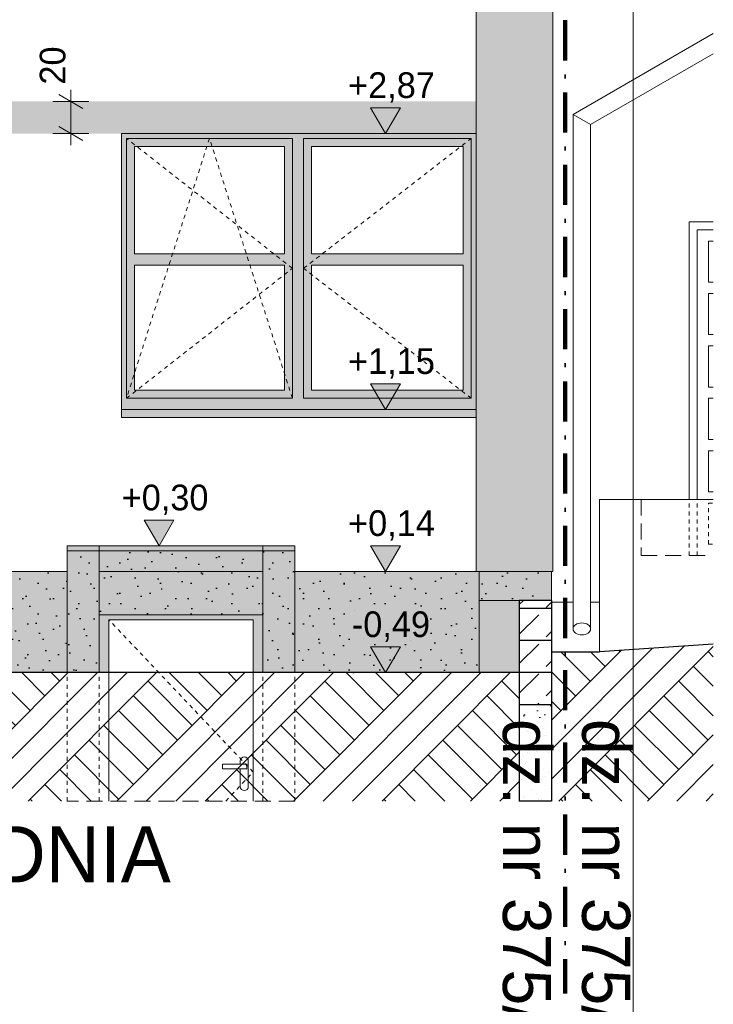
# Model space of a CAD drawing. Extents: x -366324 to -207045, y 68808 to 138616.
# Tile 168 of 170: x -213053 to -208727, y 124381 to 130518. Entities that reach past the tile are written whole.
import ezdxf

# ---------------------------------------------------------------- set-up
doc = ezdxf.new("R2010")
doc.units = 0
doc.header["$MEASUREMENT"] = 0
for name, pattern in [('Hidden Line', [50, 25, -25]), ('Krawędzie ukryte', [150, 100, -50]), ('Kreski i kropki', [450, 250, -100, 0, -100])]:
    doc.linetypes.add(name, pattern=pattern)
for name, color, linetype, lineweight in [('Arch kolorystyka_Nr_Pióra__1', 7, 'Continuous', 25), ('Arch kolorystyka_Nr_Pióra__41', 7, 'Continuous', 15), ('Arch okna_Nr_Pióra__21', 7, 'Continuous', 9), ('Arch opisy_Nr_Pióra__21', 7, 'Continuous', 9), ('Arch schody_Nr_Pióra__1', 7, 'Continuous', 25), ('Arch schody_Nr_Pióra__21', 7, 'Continuous', 9), ('ARCH TABELA_Nr_Pióra__21', 7, 'Continuous', 9), ('Arch wymiary_Nr_Pióra__21', 7, 'Continuous', 9), ('arch wypelnienia_Nr_Pióra__21', 7, 'Continuous', 9), ('Arch ściany zewnętrzne_Nr_Pióra__21', 7, 'Continuous', 9), ('INWENT KONST. DREWNIANA_Nr_Pióra__20', 1, 'Continuous', 100), ('INWENT OPISY_Nr_Pióra__21', 7, 'Continuous', 9), ('INWENT TEREN_Nr_Pióra__1', 7, 'Continuous', 25), ('INWENT.ŚCIANY_Nr_Pióra__21', 7, 'Continuous', 9)]:
    doc.layers.add(name, color=color, linetype=linetype, lineweight=lineweight)
for name, color, linetype, lineweight, true_color in [('Arch kolorystyka_Nr_Pióra__2', 7, 'Continuous', 13, 0x7f7f7f), ('Arch kolorystyka_Nr_Pióra__4', 7, 'Continuous', 9, 0x029e21), ('Arch kolorystyka_Nr_Pióra__81', 7, 'Continuous', 9, 0x5d5d5d), ('Arch schody_Nr_Pióra__81', 7, 'Continuous', 9, 0x5d5d5d), ('Arch teren_Nr_Pióra__2', 7, 'Continuous', 13, 0x7f7f7f), ('INWENT RURY SPUSTOWE_Nr_Pióra__22', 7, 'Continuous', 9, 0x7f7f7f), ('INWENT. DRZWI_Nr_Pióra__22', 7, 'Continuous', 9, 0x7f7f7f), ('INWENT.ŚCIANY_Nr_Pióra__22', 7, 'Continuous', 9, 0x7f7f7f)]:
    doc.layers.add(name, color=color, linetype=linetype, lineweight=lineweight, true_color=true_color)
doc.layers.add('Arch wymiary', color=7, linetype='Continuous')
doc.styles.add('GENERATED_STYLE_1', font='txt')
doc.styles.add('GENERATED_STYLE_3', font='txt')
doc.styles.add('GENERATED_STYLE_5', font='txt')
doc.dimstyles.new('GENERATED_STYLE__1', dxfattribs={"dimtxt": 160.000002, "dimasz": 114, "dimexe": 0.18, "dimexo": 0, "dimgap": 0.09, "dimtad": 1, "dimdec": 0, "dimlfac": 0.1, "dimzin": 0, "dimdsep": 46, "dimtxsty": 'GENERATED_STYLE_1', "dimblk": 'ARROWHEAD_2', "dimblk1": 'ARROWHEAD_2', "dimblk2": 'ARROWHEAD_2', "dimcen": 0.09, "dimclrd": 7, "dimclre": 7, "dimclrt": 7, "dimazin": 0, "dimtfac": 1, "dimtdec": 4, "dimtmove": 2, "dimatfit": 3, "dimfxl": 0, "dimtolj": 1, "dimtzin": 0, "dimarcsym": 0})
pattern_1 = [(45, (0, 0), (-183.84776, 183.84776), [195, -65]), (45, (1e-14, 183.85), (-183.84776, 183.84776), [195, -65])]
pattern_2 = [(45, (0, 300), (-95.459415, 95.459415), [0, -90, 0, -135]), (110, (300, 300), (126.858504, 46.17272), [0, -66, 0, -114])]
pattern_3 = [(45, (0, 0), (-275.77163, 275.77163), []), (45, (-91.9, 91.9), (-551.5433, 551.5433), []), (45, (-183.85, 183.85), (-551.5433, 551.5433), []), (135, (-275.77, 275.77), (91.92388, 91.92388), [390, -390])]

# ---------------------------------------------------------------- blocks, each defined once
blk = doc.blocks.new('Wymiary_252', base_point=(-212183.3, 127238.4))
at = {"layer": 'Arch wymiary_Nr_Pióra__21', "linetype": 'Continuous'}
blk.add_hatch(color=256, dxfattribs=at).paths.add_polyline_path([(-212183.3, 127238.4), (-212276.1, 127398.4), (-212090.5, 127398.4)], flags=0)
for p, q in [((-212183.3, 127238.4), (-212276.1, 127398.4)), ((-212276.1, 127398.4), (-212090.5, 127398.4)), ((-212090.5, 127398.4), (-212183.3, 127238.4)), ((-212183.3, 127238.4), (-212303.3, 127238.4)), ((-212183.3, 127238.4), (-212063.3, 127238.4))]:
    blk.add_line(p, q, dxfattribs=at)
at = {"layer": 'Arch wymiary_Nr_Pióra__21', "insert": (-212416.7, 127430.4), "char_height": 160, "attachment_point": 7, "style": 'GENERATED_STYLE_1'}
blk.add_mtext('{+0,30}', dxfattribs=at)
blk = doc.blocks.new('Wymiary_253', base_point=(-210771.3, 127078.4))
at = {"layer": 'Arch wymiary_Nr_Pióra__21', "linetype": 'Continuous'}
blk.add_hatch(color=256, dxfattribs=at).paths.add_polyline_path([(-210771.3, 127078.4), (-210864.1, 127238.4), (-210678.5, 127238.4)], flags=0)
for p, q in [((-210771.3, 127078.4), (-210864.1, 127238.4)), ((-210864.1, 127238.4), (-210678.5, 127238.4)), ((-210678.5, 127238.4), (-210771.3, 127078.4)), ((-210771.3, 127078.4), (-210891.3, 127078.4)), ((-210771.3, 127078.4), (-210651.3, 127078.4))]:
    blk.add_line(p, q, dxfattribs=at)
at = {"layer": 'Arch wymiary_Nr_Pióra__21', "insert": (-211004.7, 127270.4), "char_height": 160, "attachment_point": 7, "style": 'GENERATED_STYLE_1'}
blk.add_mtext('{+0,14}', dxfattribs=at)
blk = doc.blocks.new('Wymiary_254', base_point=(-210771.3, 128088.4))
at = {"layer": 'Arch wymiary_Nr_Pióra__21', "linetype": 'Continuous'}
blk.add_hatch(color=256, dxfattribs=at).paths.add_polyline_path([(-210771.3, 128088.4), (-210864.1, 128248.4), (-210678.5, 128248.4)], flags=0)
for p, q in [((-210771.3, 128088.4), (-210864.1, 128248.4)), ((-210864.1, 128248.4), (-210678.5, 128248.4)), ((-210678.5, 128248.4), (-210771.3, 128088.4)), ((-210771.3, 128088.4), (-210891.3, 128088.4)), ((-210771.3, 128088.4), (-210651.3, 128088.4))]:
    blk.add_line(p, q, dxfattribs=at)
at = {"layer": 'Arch wymiary_Nr_Pióra__21', "insert": (-211004.7, 128280.4), "char_height": 160, "attachment_point": 7, "style": 'GENERATED_STYLE_1'}
blk.add_mtext('{+1,15}', dxfattribs=at)
blk = doc.blocks.new('Wymiary_255', base_point=(-210771.3, 126448.4))
at = {"layer": 'Arch wymiary_Nr_Pióra__21', "linetype": 'Continuous'}
blk.add_hatch(color=256, dxfattribs=at).paths.add_polyline_path([(-210771.3, 126448.4), (-210864.1, 126608.4), (-210678.5, 126608.4)], flags=0)
for p, q in [((-210771.3, 126448.4), (-210864.1, 126608.4)), ((-210864.1, 126608.4), (-210678.5, 126608.4)), ((-210678.5, 126608.4), (-210771.3, 126448.4)), ((-210771.3, 126448.4), (-210891.3, 126448.4)), ((-210771.3, 126448.4), (-210651.3, 126448.4))]:
    blk.add_line(p, q, dxfattribs=at)
at = {"layer": 'Arch wymiary_Nr_Pióra__21', "insert": (-210981.3, 126640.4), "char_height": 160, "attachment_point": 7, "style": 'GENERATED_STYLE_1'}
blk.add_mtext('{-0,49}', dxfattribs=at)
blk = doc.blocks.new('Wymiary_265', base_point=(-210771.3, 129808.4))
at = {"layer": 'Arch wymiary_Nr_Pióra__21', "linetype": 'Continuous'}
blk.add_hatch(color=256, dxfattribs=at).paths.add_polyline_path([(-210771.3, 129808.4), (-210864.1, 129968.4), (-210678.5, 129968.4)], flags=0)
for p, q in [((-210771.3, 129808.4), (-210864.1, 129968.4)), ((-210864.1, 129968.4), (-210678.5, 129968.4)), ((-210678.5, 129968.4), (-210771.3, 129808.4)), ((-210771.3, 129808.4), (-210891.3, 129808.4)), ((-210771.3, 129808.4), (-210651.3, 129808.4))]:
    blk.add_line(p, q, dxfattribs=at)
at = {"layer": 'Arch wymiary_Nr_Pióra__21', "insert": (-211004.7, 130000.4), "char_height": 160, "attachment_point": 7, "style": 'GENERATED_STYLE_1'}
blk.add_mtext('{+2,87}', dxfattribs=at)
blk = doc.blocks.new('*D518')
at = {"layer": 'Arch wymiary_Nr_Pióra__21', "linetype": 'Continuous'}
for p, q in [((-212658.5, 129965.1), (-212808.5, 130051.7)), ((-212733.5, 130008.4), (-212733.5, 130081.7)), ((-212621, 130008.4), (-212846, 130008.4)), ((-212733.5, 129808.4), (-212733.5, 130008.4)), ((-212621, 129808.4), (-212846, 129808.4)), ((-212808.5, 129851.7), (-212658.5, 129765.1)), ((-212733.5, 129735), (-212733.5, 129808.4))]:
    blk.add_line(p, q, dxfattribs=at)
at = {"layer": 'Arch wymiary_Nr_Pióra__21', "insert": (-212765.5, 130113.3), "char_height": 160, "attachment_point": 7, "rotation": 90, "style": 'GENERATED_STYLE_1'}
blk.add_mtext('{20}', dxfattribs=at)
blk = doc.blocks.new('ARROWHEAD_2')
at = {"color": 0, "linetype": 'Continuous', "lineweight": 0}
for p, q in [((-0.378, -0.655), (0.378, 0.655)), ((0, 0), (-1, 0))]:
    blk.add_line(p, q, dxfattribs=at)

msp = doc.modelspace()

# ---------------------------------------------------------------- hatches: boundary and pattern name
at = {"layer": 'Arch kolorystyka_Nr_Pióra__1', "linetype": 'Continuous'}
h = msp.add_hatch(dxfattribs=at)
h.set_pattern_fill('Carpet', color=256, style=0, pattern_type=2)
h.set_pattern_definition(pattern_2)
h.paths.add_polyline_path([(-212756.9, 126448.4), (-212556.9, 126448.4), (-212556.9, 127078.4), (-211536.9, 127078.4), (-211536.9, 126448.4), (-211336.9, 126448.4), (-211336.9, 127078.4), (-211336.9, 127208.4), (-212756.9, 127208.4), (-212756.9, 126868.4)], flags=0)
h = msp.add_hatch(dxfattribs=at)
h.set_pattern_fill('Carpet', color=256, style=0, pattern_type=2)
h.set_pattern_definition(pattern_2)
h.paths.add_polyline_path([(-213416.9, 127078.4), (-213416.9, 126738.4), (-213416.9, 126448.4), (-212756.9, 126448.4), (-212756.9, 127078.4)], flags=0)
h = msp.add_hatch(dxfattribs=at)
h.set_pattern_fill('Carpet', color=256, style=0, pattern_type=2)
h.set_pattern_definition(pattern_2)
h.paths.add_polyline_path([(-212556.9, 127078.4), (-212556.9, 126808.4), (-211536.9, 126808.4), (-211536.9, 127078.4)], flags=0)
h = msp.add_hatch(dxfattribs=at)
h.set_pattern_fill('Carpet', color=256, style=0, pattern_type=2)
h.set_pattern_definition(pattern_2)
h.paths.add_polyline_path([(-211336.9, 126738.4), (-211336.9, 126448.4), (-210186.9, 126448.4), (-210186.9, 126898.4), (-209736.9, 126898.4), (-209736.9, 127078.4), (-210186.9, 127078.4), (-211336.9, 127078.4)], flags=0)
at = {"layer": 'Arch kolorystyka_Nr_Pióra__2', "linetype": 'Continuous'}
h = msp.add_hatch(color=256, dxfattribs=at)
h.paths.add_polyline_path([(-212416.9, 128088.4), (-210206.9, 128088.4), (-210206.9, 129808.4), (-212416.9, 129808.4)], flags=0)
h.paths.add_polyline_path([(-212336.9, 128208.4), (-212336.9, 128988.4), (-211401.9, 128988.4), (-211401.9, 128208.4)], flags=0)
h.paths.add_polyline_path([(-212336.9, 129058.4), (-212336.9, 129728.4), (-211401.9, 129728.4), (-211401.9, 129058.4)], flags=0)
h.paths.add_polyline_path([(-211231.9, 129058.4), (-211231.9, 129728.4), (-210286.9, 129728.4), (-210286.9, 129058.4)], flags=0)
h.paths.add_polyline_path([(-211231.9, 128208.4), (-211231.9, 128988.4), (-210286.9, 128988.4), (-210286.9, 128208.4)], flags=0)
at = {"layer": 'Arch kolorystyka_Nr_Pióra__4', "linetype": 'Continuous'}
for points in [[(-210206.9, 127078.4), (-209726.9, 127078.4), (-209726.9, 135588.4), (-210206.9, 135588.4), (-210206.9, 134513.6), (-210206.9, 134313.4)], [(-210206.9, 129808.4), (-210206.9, 130008.4), (-221726.9, 130008.4), (-221726.9, 129808.4)], [(-211536.9, 126808.4), (-211536.9, 127238.4), (-212556.9, 127238.4), (-212556.9, 126808.4)]]:
    msp.add_hatch(color=256, dxfattribs=at).paths.add_polyline_path(points, flags=0)
at = {"layer": 'Arch kolorystyka_Nr_Pióra__41', "linetype": 'Continuous'}
for points in [[(-210206.9, 128038.4), (-210206.9, 128088.4), (-212416.9, 128088.4), (-212416.9, 128038.4)], [(-212556.9, 127238.4), (-212756.9, 127238.4), (-212756.9, 127208.4), (-212556.9, 127208.4)], [(-211536.9, 127208.4), (-211536.9, 127238.4), (-212556.9, 127238.4), (-212556.9, 127208.4)], [(-211336.9, 127238.4), (-211536.9, 127238.4), (-211536.9, 127208.4), (-211336.9, 127208.4)], [(-211536.9, 126808.4), (-212556.9, 126808.4), (-212556.9, 126448.4), (-212496.9, 126448.4), (-212496.9, 126778.4), (-211596.9, 126778.4), (-211596.9, 126448.4), (-211536.9, 126448.4)]]:
    msp.add_hatch(color=256, dxfattribs=at).paths.add_polyline_path(points, flags=0)
at = {"layer": 'Arch kolorystyka_Nr_Pióra__81', "linetype": 'Continuous', "lineweight": 0, "true_color": 0x454545}
for points in [[(-212756.9, 126868.4), (-212756.9, 126448.4), (-212556.9, 126448.4), (-212556.9, 127078.4), (-211536.9, 127078.4), (-211536.9, 126448.4), (-211336.9, 126448.4), (-211336.9, 127078.4), (-211336.9, 127208.4), (-212556.9, 127208.4), (-212756.9, 127208.4)], [(-213416.9, 126738.4), (-213416.9, 126448.4), (-212756.9, 126448.4), (-212756.9, 127078.4), (-213416.9, 127078.4)], [(-211336.9, 126448.4), (-210186.9, 126448.4), (-210186.9, 126898.4), (-209736.9, 126898.4), (-209736.9, 127078.4), (-210186.9, 127078.4), (-211336.9, 127078.4), (-211336.9, 126738.4)], [(-210186.9, 126898.4), (-210186.9, 126448.4), (-209936.9, 126448.4), (-209936.9, 126898.4)]]:
    msp.add_hatch(color=250, dxfattribs=at).paths.add_polyline_path(points, flags=0)
at = {"layer": 'Arch teren_Nr_Pióra__2', "linetype": 'Continuous'}
h = msp.add_hatch(dxfattribs=at)
h.set_pattern_fill('Earth', color=256, style=0, pattern_type=2)
h.set_pattern_definition(pattern_3)
h.paths.add_polyline_path([(-209650.5, 126578.4), (-209736.9, 126578.4), (-209736.9, 125648.4), (-208726.9, 125648.4), (-208726.9, 126625.2), (-209436.9, 126578.4)], flags=0)
h = msp.add_hatch(dxfattribs=at)
h.set_pattern_fill('Earth', color=256, style=0, pattern_type=2)
h.set_pattern_definition(pattern_3)
h.paths.add_polyline_path([(-213551.9, 126388.4), (-213486.9, 126323.4), (-213486.9, 125648.4), (-209936.9, 125648.4), (-209936.9, 126448.4), (-213486.9, 126448.4), (-213551.9, 126448.4)], flags=0)
at = {"layer": 'arch wypelnienia_Nr_Pióra__21', "linetype": 'Continuous'}
h = msp.add_hatch(dxfattribs=at)
h.set_pattern_fill('Dashed', color=256, style=0, pattern_type=2)
h.set_pattern_definition(pattern_1)
h.paths.add_polyline_path([(-209936.9, 126848.4), (-209736.9, 126848.4), (-209736.9, 126898.4), (-209936.9, 126898.4)], flags=0)
h = msp.add_hatch(dxfattribs=at)
h.set_pattern_fill('Dashed', color=256, style=0, pattern_type=2)
h.set_pattern_definition(pattern_1)
h.paths.add_polyline_path([(-209936.9, 126648.4), (-209736.9, 126648.4), (-209736.9, 126848.4), (-209936.9, 126848.4)], flags=0)
h = msp.add_hatch(dxfattribs=at)
h.set_pattern_fill('Dashed', color=256, style=0, pattern_type=2)
h.set_pattern_definition(pattern_1)
h.paths.add_polyline_path([(-209936.9, 126448.4), (-209736.9, 126448.4), (-209736.9, 126648.4), (-209936.9, 126648.4)], flags=0)
h = msp.add_hatch(dxfattribs=at)
h.set_pattern_fill('Dashed', color=256, style=0, pattern_type=2)
h.set_pattern_definition(pattern_1)
h.paths.add_polyline_path([(-209936.9, 126248.4), (-209736.9, 126248.4), (-209736.9, 126448.4), (-209936.9, 126448.4)], flags=0)
h = msp.add_hatch(dxfattribs=at)
h.set_pattern_fill('Cut_Stone', color=256, style=0, pattern_type=2)
h.set_pattern_definition([(45, (0, 200), (-63.63961, 63.63961), [0, -60, 0, -90]), (110, (200, 200), (84.572336, 30.781813), [0, -44, 0, -76])])
h.paths.add_polyline_path([(-209936.9, 125648.4), (-209736.9, 125648.4), (-209736.9, 126248.4), (-209936.9, 126248.4)], flags=0)

# ---------------------------------------------------------------- linework, layer by layer
at = {"layer": 'Arch okna_Nr_Pióra__21', "linetype": 'Hidden Line'}
for p, q in [((-211351.9, 128968.4), (-212386.9, 129778.4)), ((-211869.4, 129778.4), (-212386.9, 128158.4)), ((-211351.9, 128158.4), (-211869.4, 129778.4)), ((-211281.9, 128968.4), (-210236.9, 129778.4)), ((-212386.9, 128158.4), (-211351.9, 128968.4)), ((-210236.9, 128158.4), (-211281.9, 128968.4)), ((-211596.9, 125828.4), (-212496.9, 126778.4)), ((-211767.4, 125648.4), (-211596.9, 125828.4))]:
    msp.add_line(p, q, dxfattribs=at)
at = {"layer": 'Arch okna_Nr_Pióra__21', "linetype": 'Continuous'}
for p, q in [((-212386.9, 129778.4), (-211351.9, 129778.4)), ((-212386.9, 129778.4), (-212386.9, 128158.4)), ((-211351.9, 129778.4), (-211351.9, 128158.4)), ((-211281.9, 129778.4), (-211281.9, 128158.4)), ((-211281.9, 129778.4), (-210236.9, 129778.4)), ((-210236.9, 129778.4), (-210236.9, 128158.4)), ((-212336.9, 129728.4), (-211401.9, 129728.4)), ((-212336.9, 129728.4), (-212336.9, 129058.4)), ((-211401.9, 129728.4), (-211401.9, 129058.4)), ((-211231.9, 129728.4), (-210286.9, 129728.4)), ((-211231.9, 129728.4), (-211231.9, 129058.4)), ((-210286.9, 129728.4), (-210286.9, 129058.4)), ((-212336.9, 129058.4), (-211401.9, 129058.4)), ((-211231.9, 129058.4), (-210286.9, 129058.4)), ((-212336.9, 128988.4), (-212336.9, 128208.4)), ((-212336.9, 128988.4), (-211401.9, 128988.4)), ((-211401.9, 128988.4), (-211401.9, 128208.4)), ((-211231.9, 128988.4), (-210286.9, 128988.4)), ((-211231.9, 128988.4), (-211231.9, 128208.4)), ((-210286.9, 128988.4), (-210286.9, 128208.4)), ((-212336.9, 128208.4), (-211401.9, 128208.4)), ((-211231.9, 128208.4), (-210286.9, 128208.4)), ((-212386.9, 128158.4), (-211351.9, 128158.4)), ((-211281.9, 128158.4), (-210236.9, 128158.4)), ((-211596.9, 126778.4), (-212496.9, 126778.4)), ((-212496.9, 125648.4), (-212496.9, 126778.4)), ((-211596.9, 126778.4), (-211596.9, 125648.4)), ((-211786.9, 125848.4), (-211786.9, 125878.4)), ((-211636.9, 125878.4), (-211786.9, 125878.4)), ((-211676.9, 125878.4), (-211676.9, 125898.4)), ((-211636.9, 125878.4), (-211636.9, 125848.4)), ((-211626.9, 125738.4), (-211626.9, 125898.4)), ((-211636.9, 125848.4), (-211786.9, 125848.4)), ((-211676.9, 125738.4), (-211676.9, 125848.4))]:
    msp.add_line(p, q, dxfattribs=at)
for centre, start, end in [((-211651.9, 125898.4), 0, 180), ((-211651.9, 125738.4), 180, 0)]:
    msp.add_arc(centre, 25, start, end, dxfattribs=at)
at = {"layer": 'Arch schody_Nr_Pióra__1', "linetype": 'Continuous'}
for p, q in [((-209736.9, 126898.4), (-209936.9, 126898.4)), ((-209936.9, 126898.4), (-209936.9, 125648.4)), ((-209736.9, 126848.4), (-209936.9, 126848.4)), ((-209736.9, 126898.4), (-209736.9, 125648.4)), ((-209736.9, 126648.4), (-209936.9, 126648.4)), ((-209736.9, 126448.4), (-209936.9, 126448.4)), ((-209736.9, 126248.4), (-209936.9, 126248.4)), ((-209736.9, 125648.4), (-209936.9, 125648.4))]:
    msp.add_line(p, q, dxfattribs=at)
at = {"layer": 'Arch schody_Nr_Pióra__21', "linetype": 'Continuous'}
for p, q in [((-212756.9, 127238.4), (-212556.9, 127238.4)), ((-212756.9, 127238.4), (-211336.9, 127238.4)), ((-212756.9, 126448.4), (-212756.9, 127238.4)), ((-211536.9, 127238.4), (-211336.9, 127238.4)), ((-211336.9, 126448.4), (-211336.9, 127238.4)), ((-212756.9, 127208.4), (-211336.9, 127208.4)), ((-212556.9, 126448.4), (-212556.9, 127208.4)), ((-211536.9, 126448.4), (-211536.9, 127208.4)), ((-213416.9, 127078.4), (-212756.9, 127078.4)), ((-212556.9, 127078.4), (-211536.9, 127078.4)), ((-211336.9, 127078.4), (-209726.9, 127078.4)), ((-210186.9, 126898.4), (-210186.9, 126448.4)), ((-209736.9, 126898.4), (-210186.9, 126898.4)), ((-209736.9, 126898.4), (-209736.9, 126448.4)), ((-211536.9, 126808.4), (-212556.9, 126808.4))]:
    msp.add_line(p, q, dxfattribs=at)
at = {"layer": 'Arch schody_Nr_Pióra__21', "linetype": 'Hidden Line'}
for p, q in [((-212756.9, 125648.4), (-212756.9, 126448.4)), ((-212556.9, 125648.4), (-212556.9, 126448.4)), ((-211536.9, 125648.4), (-211536.9, 126448.4)), ((-211336.9, 125648.4), (-211336.9, 126448.4))]:
    msp.add_line(p, q, dxfattribs=at)
at = {"layer": 'Arch schody_Nr_Pióra__81', "linetype": 'Continuous'}
for p, q in [((-212556.9, 127208.4), (-212556.9, 127238.4)), ((-211536.9, 127208.4), (-211536.9, 127238.4))]:
    msp.add_line(p, q, dxfattribs=at)
at = {"layer": 'ARCH TABELA_Nr_Pióra__21', "linetype": 'Continuous'}
msp.add_line((-209226.9, 136358.4), (-209226.9, 107908.4), dxfattribs=at)
at = {"layer": 'Arch ściany zewnętrzne_Nr_Pióra__21', "linetype": 'Continuous'}
for p, q in [((-209726.9, 135588.4), (-209726.9, 127078.4)), ((-210206.9, 134313.4), (-210206.9, 127078.4)), ((-212416.9, 129808.4), (-210206.9, 129808.4)), ((-212416.9, 129808.4), (-212416.9, 128038.4)), ((-210206.9, 129808.4), (-210206.9, 128038.4)), ((-212416.9, 128088.4), (-210206.9, 128088.4)), ((-212416.9, 128038.4), (-210206.9, 128038.4)), ((-210186.9, 127078.4), (-210186.9, 126448.4)), ((-209736.9, 127078.4), (-209736.9, 126898.4))]:
    msp.add_line(p, q, dxfattribs=at)
at = {"layer": 'INWENT KONST. DREWNIANA_Nr_Pióra__20', "linetype": 'Kreski i kropki'}
msp.add_line((-209650.5, 138616.4), (-209650.5, 124448.4), dxfattribs=at)
at = {"layer": 'INWENT RURY SPUSTOWE_Nr_Pióra__22', "linetype": 'Continuous'}
for p, q in [((-209601.9, 129927.6), (-208726.9, 130432.8)), ((-209491.9, 129864.1), (-208726.9, 130305.7)), ((-209491.9, 129864.1), (-209601.9, 129927.6)), ((-209601.9, 129927.6), (-209601.9, 126720.8)), ((-209491.9, 129864.1), (-209491.9, 126720.8))]:
    msp.add_line(p, q, dxfattribs=at)
msp.add_ellipse((-209546.9, 126720.8), major_axis=(-55, 0), ratio=0.681449, dxfattribs=at)
at = {"layer": 'INWENT TEREN_Nr_Pióra__1', "linetype": 'Continuous'}
for p, q in [((-208726.9, 126625.2), (-209436.9, 126578.4)), ((-209736.9, 126578.4), (-209436.9, 126578.4)), ((-209936.9, 126448.4), (-215616.9, 126448.4))]:
    msp.add_line(p, q, dxfattribs=at)
at = {"layer": 'INWENT. DRZWI_Nr_Pióra__22', "linetype": 'Continuous'}
for p, q in [((-208826.9, 129208.4), (-208726.9, 129208.4)), ((-208826.9, 127528.4), (-208826.9, 129208.4)), ((-208756.9, 129138.4), (-208726.9, 129138.4)), ((-208756.9, 128881.7), (-208756.9, 129138.4)), ((-208756.9, 128881.7), (-208726.9, 128881.7)), ((-208756.9, 128811.7), (-208726.9, 128811.7)), ((-208756.9, 128555), (-208756.9, 128811.7)), ((-208756.9, 128555), (-208726.9, 128555)), ((-208756.9, 128228.4), (-208756.9, 128485)), ((-208756.9, 128485), (-208726.9, 128485)), ((-208756.9, 128228.4), (-208726.9, 128228.4)), ((-208756.9, 127901.7), (-208756.9, 128158.4)), ((-208756.9, 128158.4), (-208726.9, 128158.4)), ((-208756.9, 127901.7), (-208726.9, 127901.7)), ((-208756.9, 127575), (-208756.9, 127831.7)), ((-208756.9, 127831.7), (-208726.9, 127831.7)), ((-208756.9, 127575), (-208726.9, 127575))]:
    msp.add_line(p, q, dxfattribs=at)
at = {"layer": 'INWENT. DRZWI_Nr_Pióra__22', "linetype": 'Hidden Line'}
for p, q in [((-208826.9, 127178.4), (-208826.9, 127528.4)), ((-208756.9, 127248.4), (-208756.9, 127505)), ((-208756.9, 127505), (-208726.9, 127505)), ((-208756.9, 127248.4), (-208726.9, 127248.4))]:
    msp.add_line(p, q, dxfattribs=at)
at = {"layer": 'INWENT.ŚCIANY_Nr_Pióra__21', "linetype": 'Krawędzie ukryte'}
msp.add_line((-211336.9, 125648.4), (-212756.9, 125648.4), dxfattribs=at)
at = {"layer": 'INWENT.ŚCIANY_Nr_Pióra__22', "linetype": 'Continuous'}
for p, q in [((-208876.9, 127528.4), (-208876.9, 129258.4)), ((-208876.9, 129258.4), (-208726.9, 129258.4)), ((-209436.9, 126578.4), (-209436.9, 127528.4)), ((-209436.9, 127528.4), (-208726.9, 127528.4)), ((-209601.9, 126888.4), (-209736.9, 126888.4)), ((-209436.9, 126888.4), (-209491.9, 126888.4))]:
    msp.add_line(p, q, dxfattribs=at)
at = {"layer": 'INWENT.ŚCIANY_Nr_Pióra__22', "linetype": 'Krawędzie ukryte'}
for p, q in [((-209176.9, 127528.4), (-209176.9, 127178.4)), ((-209176.9, 127178.4), (-208726.9, 127178.4))]:
    msp.add_line(p, q, dxfattribs=at)
at = {"layer": 'INWENT.ŚCIANY_Nr_Pióra__22', "linetype": 'Hidden Line'}
msp.add_line((-208876.9, 127178.4), (-208876.9, 127528.4), dxfattribs=at)

# ---------------------------------------------------------------- block references
at = {"layer": 'Arch wymiary', "linetype": 'Continuous'}
for name, p in [('Wymiary_265', (-210771.3, 129808.4)), ('Wymiary_254', (-210771.3, 128088.4)), ('Wymiary_252', (-212183.3, 127238.4)), ('Wymiary_253', (-210771.3, 127078.4)), ('Wymiary_255', (-210771.3, 126448.4))]:
    msp.add_blockref(name, p, dxfattribs=at)

# ---------------------------------------------------------------- texts
at = {"layer": 'Arch opisy_Nr_Pióra__21', "linetype": 'Continuous', "insert": (-212110.2, 125491.4), "char_height": 350, "attachment_point": 3, "style": 'GENERATED_STYLE_5'}
msp.add_mtext('{ELEWACJA WSCHODNIA}', dxfattribs=at)
at = {"layer": 'INWENT OPISY_Nr_Pióra__21', "linetype": 'Continuous', "char_height": 300, "attachment_point": 3, "rotation": 270, "style": 'GENERATED_STYLE_3'}
for s, insert in [('{dz. nr 375/5}', (-209739.3, 124040.9)), ('{dz. nr 375/3}', (-209245.2, 124040.9))]:
    msp.add_mtext(s, dxfattribs=dict(at, insert=insert))

# ---------------------------------------------------------------- dimensions: what is measured, and where the dimension line sits
at = {"layer": 'Arch wymiary', "linetype": 'Continuous'}
dim = msp.add_linear_dim(base=(-212733.5, 129808.4), p1=(-212622.5, 129808.4), p2=(-212612.4, 130008.4), angle=90, dimstyle='GENERATED_STYLE__1', dxfattribs=at)
dim.commit()
dim.dimension.update_dxf_attribs({"geometry": '*D518', "text_midpoint": (-212845.5, 130234.7)})

doc.saveas('drawing.dxf')
